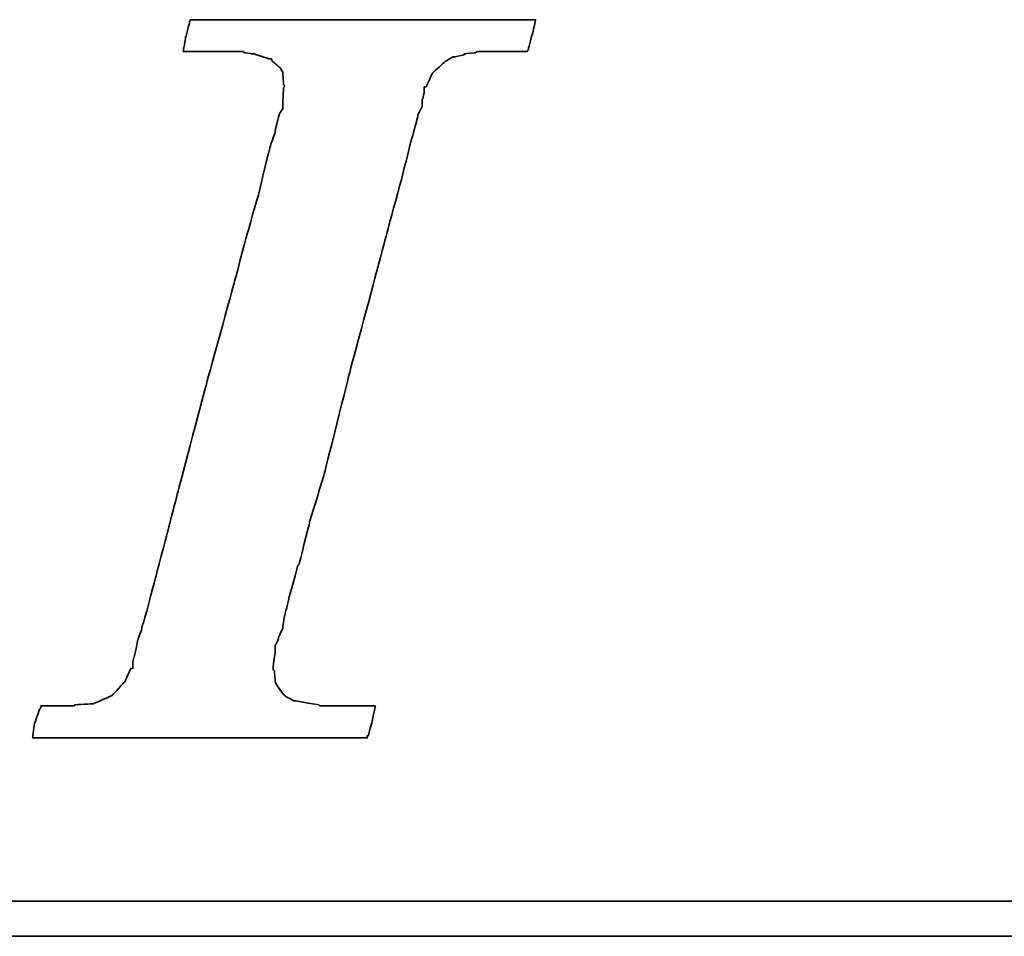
# Model space of a CAD drawing. Header units: millimetres. Extents: x 369 to 702, y 371 to 489.
# Tile 32 of 53: x 615.13 to 618, y 407.52 to 410.18. Entities that reach past the tile are written whole.
import ezdxf

# ---------------------------------------------------------------- set-up
doc = ezdxf.new("R2010")
doc.units = ezdxf.units.MM
doc.layers.add('DIM', color=4, linetype='Continuous')
doc.layers.add('layer 1', color=7, linetype='Continuous')

# ---------------------------------------------------------------- blocks, each defined once
blk = doc.blocks.new('TBI MOTION logo(完整正式版)')
at = {"layer": 'layer 1', "color": 22, "lineweight": 35}
for points, knots in [([(-40.59125, -7.94375), (-40.59125, -7.94375), (-40.97375, -7.94375), (-40.97375, -7.94375), (-40.97375, -7.94375), (-40.97375, -7.94375), (-41.38125, -7.94375), (-41.38125, -7.94375), (-41.38125, -7.94375), (-41.38125, -7.94375), (-41.54875, -7.94375), (-41.54875, -7.94375), (-41.54875, -7.94375), (-41.54875, -7.94375), (-41.59875, -7.94375), (-41.59875, -7.94375), (-41.59875, -7.94375), (-41.59875, -7.94375), (-41.88375, -7.94375), (-41.88375, -7.94375), (-41.88375, -7.94375), (-41.88375, -7.94375), (-41.90875, -7.91875), (-41.90875, -7.91875), (-41.90875, -7.91875), (-41.90875, -7.91875), (-42.19875, -7.87125), (-42.19875, -7.87125), (-42.19875, -7.87125), (-42.19875, -7.87125), (-42.43875, -7.82375), (-42.43875, -7.82375), (-42.43875, -7.82375), (-42.43875, -7.82375), (-42.45875, -7.82375), (-42.45875, -7.82375), (-42.45875, -7.82375), (-42.45875, -7.82375), (-42.48625, -7.82375), (-42.48625, -7.82375), (-42.48625, -7.82375), (-42.48625, -7.82375), (-42.67625, -7.72375), (-42.67625, -7.72375), (-42.67625, -7.72375), (-42.67625, -7.72375), (-42.70125, -7.70375), (-42.70125, -7.70375), (-42.70125, -7.70375), (-42.70125, -7.70375), (-42.72375, -7.67875), (-42.72375, -7.67875), (-42.72375, -7.67875), (-42.72375, -7.67875), (-42.86875, -7.48875), (-42.86875, -7.48875), (-42.86875, -7.48875), (-42.86875, -7.48875), (-42.89375, -7.43875), (-42.89375, -7.43875), (-42.89375, -7.43875), (-42.89375, -7.43875), (-42.91875, -7.38875), (-42.91875, -7.38875), (-42.91875, -7.38875), (-42.91875, -7.38875), (-42.93875, -7.12875), (-42.93875, -7.12875), (-42.93875, -7.12875), (-42.93875, -7.12875), (-42.96375, -7.10375), (-42.96375, -7.10375), (-42.96375, -7.10375), (-42.96375, -7.10375), (-42.96375, -7.05375), (-42.96375, -7.05375), (-42.96375, -7.05375), (-42.96375, -7.05375), (-42.96375, -7.00875), (-42.96375, -7.00875), (-42.96375, -7.00875), (-42.96375, -7.00875), (-42.91875, -6.69625), (-42.91875, -6.69625), (-42.91875, -6.69625), (-42.91875, -6.69625), (-42.91875, -6.62375), (-42.91875, -6.62375), (-42.91875, -6.62375), (-42.91875, -6.62375), (-42.91875, -6.59625), (-42.91875, -6.59625), (-42.91875, -6.59625), (-42.91875, -6.59625), (-42.91875, -6.57375), (-42.91875, -6.57375), (-42.91875, -6.57375), (-42.91875, -6.57375), (-42.91875, -6.52875), (-42.91875, -6.52875), (-42.91875, -6.52875), (-42.91875, -6.52875), (-42.89375, -6.50375), (-42.89375, -6.50375), (-42.89375, -6.50375), (-42.89375, -6.50375), (-42.84375, -6.38375), (-42.84375, -6.38375), (-42.84375, -6.38375), (-42.84375, -6.38375), (-42.84375, -6.35875), (-42.84375, -6.35875), (-42.84375, -6.35875), (-42.84375, -6.35875), (-42.74625, -6.14375), (-42.74625, -6.14375), (-42.74625, -6.14375), (-42.74625, -6.14375), (-42.70125, -5.85375), (-42.70125, -5.85375), (-42.70125, -5.85375), (-42.70125, -5.85375), (-42.60375, -5.47125), (-42.60375, -5.47125), (-42.60375, -5.47125), (-42.60375, -5.47125), (-42.60375, -5.44875), (-42.60375, -5.44875), (-42.60375, -5.44875), (-42.60375, -5.44875), (-42.38875, -4.67875), (-42.38875, -4.67875), (-42.38875, -4.67875), (-42.38875, -4.67875), (-42.36375, -4.65375), (-42.36375, -4.65375), (-42.36375, -4.65375), (-42.36375, -4.65375), (-42.12375, -3.69625), (-42.12375, -3.69625), (-42.12375, -3.69625), (-42.12375, -3.69625), (-42.12375, -3.67374), (-42.12375, -3.67374), (-42.12375, -3.67374), (-42.12375, -3.67374), (-41.78875, -2.59374), (-41.78875, -2.59374), (-41.78875, -2.59374), (-41.78875, -2.59374), (-41.18875, -0.19375), (-41.18875, -0.19375), (-41.18875, -0.19375), (-41.18875, -0.19375), (-40.54375, 2.20624), (-40.54375, 2.20624), (-40.54375, 2.20624), (-40.54375, 2.20624), (-40.25375, 3.30875), (-40.25375, 3.30875), (-40.25375, 3.30875), (-40.25375, 3.30875), (-39.98875, 4.27125), (-39.98875, 4.27125), (-39.98875, 4.27125), (-39.98875, 4.27125), (-39.77375, 5.13125), (-39.77375, 5.13125), (-39.77375, 5.13125), (-39.77375, 5.13125), (-39.67875, 5.47125), (-39.67875, 5.47125), (-39.67875, 5.47125), (-39.67875, 5.47125), (-39.60375, 5.75625), (-39.60375, 5.75625), (-39.60375, 5.75625), (-39.60375, 5.75625), (-39.60375, 5.78125), (-39.60375, 5.78125), (-39.60375, 5.78125), (-39.60375, 5.78125), (-39.50875, 5.97125), (-39.50875, 5.97125), (-39.50875, 5.97125), (-39.50875, 5.97125), (-39.50875, 6.13875), (-39.50875, 6.13875), (-39.50875, 6.13875), (-39.50875, 6.13875), (-39.48625, 6.16625), (-39.48625, 6.16625), (-39.48625, 6.16625), (-39.48625, 6.16625), (-39.46125, 6.28625), (-39.46125, 6.28625), (-39.46125, 6.28625), (-39.46125, 6.28625), (-39.46125, 6.42625), (-39.46125, 6.42625), (-39.46125, 6.42625), (-39.46125, 6.42625), (-39.41375, 6.42625), (-39.41375, 6.42625), (-39.41375, 6.42625), (-39.41375, 6.42625), (-39.29375, 6.69125), (-39.29375, 6.69125), (-39.29375, 6.69125), (-39.29375, 6.69125), (-39.26875, 6.74125), (-39.26875, 6.74125), (-39.26875, 6.74125), (-39.26875, 6.74125), (-39.24375, 6.76625), (-39.24375, 6.76625), (-39.24375, 6.76625), (-39.24375, 6.76625), (-38.98375, 7.00624), (-38.98375, 7.00624), (-38.98375, 7.00624), (-38.98375, 7.00624), (-38.95625, 7.02624), (-38.95625, 7.02624), (-38.95625, 7.02624), (-38.95625, 7.02624), (-38.78875, 7.12624), (-38.78875, 7.12624), (-38.78875, 7.12624), (-38.78875, 7.12624), (-38.76375, 7.12624), (-38.76375, 7.12624), (-38.76375, 7.12624), (-38.76375, 7.12624), (-38.74375, 7.12624), (-38.74375, 7.12624), (-38.74375, 7.12624), (-38.74375, 7.12624), (-38.52875, 7.17125), (-38.52875, 7.17125), (-38.52875, 7.17125), (-38.52875, 7.17125), (-38.52875, 7.19624), (-38.52875, 7.19624), (-38.52875, 7.19624), (-38.52875, 7.19624), (-38.50375, 7.19624), (-38.50375, 7.19624), (-38.50375, 7.19624), (-38.50375, 7.19624), (-38.26125, 7.21875), (-38.26125, 7.21875), (-38.26125, 7.21875), (-38.26125, 7.21875), (-38.23875, 7.24624), (-38.23875, 7.24624), (-38.23875, 7.24624), (-38.23875, 7.24624), (-38.21625, 7.24624), (-38.21625, 7.24624), (-38.21625, 7.24624), (-38.21625, 7.24624), (-38.18875, 7.24624), (-38.18875, 7.24624), (-38.18875, 7.24624), (-38.18875, 7.24624), (-37.90375, 7.24624), (-37.90375, 7.24624), (-37.90375, 7.24624), (-37.90375, 7.24624), (-37.85375, 7.24624), (-37.85375, 7.24624), (-37.85375, 7.24624), (-37.85375, 7.24624), (-37.75875, 7.24624), (-37.75875, 7.24624), (-37.75875, 7.24624), (-37.75875, 7.24624), (-37.42375, 7.24624), (-37.42375, 7.24624), (-37.42375, 7.24624), (-37.42375, 7.24624), (-37.08875, 7.24624), (-37.08875, 7.24624), (-37.08875, 7.24624), (-37.08875, 7.24624), (-37.06375, 7.24624), (-37.06375, 7.24624), (-37.06375, 7.24624), (-37.06375, 7.24624), (-37.06375, 7.26624), (-37.06375, 7.26624), (-37.06375, 7.26624), (-37.06375, 7.26624), (-37.03875, 7.29125), (-37.03875, 7.29125), (-37.03875, 7.29125), (-37.03875, 7.29125), (-37.03875, 7.31625), (-37.03875, 7.31625), (-37.03875, 7.31625), (-37.03875, 7.31625), (-36.94125, 7.67625), (-36.94125, 7.67625), (-36.94125, 7.67625), (-36.94125, 7.67625), (-36.86875, 7.98625), (-36.86875, 7.98625), (-36.86875, 7.98625), (-36.86875, 7.98625), (-36.98875, 7.98625), (-36.98875, 7.98625), (-36.98875, 7.98625), (-36.98875, 7.98625), (-37.42375, 7.98625), (-37.42375, 7.98625), (-37.42375, 7.98625), (-37.42375, 7.98625), (-37.94875, 7.98625), (-37.94875, 7.98625), (-37.94875, 7.98625), (-37.94875, 7.98625), (-38.57375, 7.98625), (-38.57375, 7.98625), (-38.57375, 7.98625), (-38.57375, 7.98625), (-39.29375, 7.98625), (-39.29375, 7.98625), (-39.29375, 7.98625), (-39.29375, 7.98625), (-40.82875, 7.98625), (-40.82875, 7.98625), (-40.82875, 7.98625), (-40.82875, 7.98625), (-42.36375, 7.98625), (-42.36375, 7.98625), (-42.36375, 7.98625), (-42.36375, 7.98625), (-43.08375, 7.98625), (-43.08375, 7.98625), (-43.08375, 7.98625), (-43.08375, 7.98625), (-43.70875, 7.98625), (-43.70875, 7.98625), (-43.70875, 7.98625), (-43.70875, 7.98625), (-44.23375, 7.98625), (-44.23375, 7.98625), (-44.23375, 7.98625), (-44.23375, 7.98625), (-44.66875, 7.98625), (-44.66875, 7.98625), (-44.66875, 7.98625), (-44.66875, 7.98625), (-44.88375, 7.98625), (-44.88375, 7.98625), (-44.88375, 7.98625), (-44.88375, 7.98625), (-44.90875, 7.94125), (-44.90875, 7.94125), (-44.90875, 7.94125), (-44.90875, 7.94125), (-44.90875, 7.91625), (-44.90875, 7.91625), (-44.90875, 7.91625), (-44.90875, 7.91625), (-45.00375, 7.55625), (-45.00375, 7.55625), (-45.00375, 7.55625), (-45.00375, 7.55625), (-45.05375, 7.24624), (-45.05375, 7.24624), (-45.05375, 7.24624), (-45.05375, 7.24624), (-44.61875, 7.24624), (-44.61875, 7.24624), (-44.61875, 7.24624), (-44.61875, 7.24624), (-44.11375, 7.24624), (-44.11375, 7.24624), (-44.11375, 7.24624), (-44.11375, 7.24624), (-43.99375, 7.24624), (-43.99375, 7.24624), (-43.99375, 7.24624), (-43.99375, 7.24624), (-43.94625, 7.24624), (-43.94625, 7.24624), (-43.94625, 7.24624), (-43.94625, 7.24624), (-43.92374, 7.24624), (-43.92374, 7.24624), (-43.92374, 7.24624), (-43.92374, 7.24624), (-43.65875, 7.24624), (-43.65875, 7.24624), (-43.65875, 7.24624), (-43.65875, 7.24624), (-43.63875, 7.21875), (-43.63875, 7.21875), (-43.63875, 7.21875), (-43.63875, 7.21875), (-43.46875, 7.19624), (-43.46875, 7.19624), (-43.46875, 7.19624), (-43.46875, 7.19624), (-43.39875, 7.19624), (-43.39875, 7.19624), (-43.39875, 7.19624), (-43.39875, 7.19624), (-43.37125, 7.17125), (-43.37125, 7.17125), (-43.37125, 7.17125), (-43.37125, 7.17125), (-43.34875, 7.17125), (-43.34875, 7.17125), (-43.34875, 7.17125), (-43.34875, 7.17125), (-43.20375, 7.12624), (-43.20375, 7.12624), (-43.20375, 7.12624), (-43.20375, 7.12624), (-43.05875, 7.07624), (-43.05875, 7.07624), (-43.05875, 7.07624), (-43.05875, 7.07624), (-43.01375, 7.07624), (-43.01375, 7.07624), (-43.01375, 7.07624), (-43.01375, 7.07624), (-42.98875, 7.02624), (-42.98875, 7.02624), (-42.98875, 7.02624), (-42.98875, 7.02624), (-42.79875, 6.86125), (-42.79875, 6.86125), (-42.79875, 6.86125), (-42.79875, 6.86125), (-42.77375, 6.81125), (-42.77375, 6.81125), (-42.77375, 6.81125), (-42.77375, 6.81125), (-42.74625, 6.76625), (-42.74625, 6.76625), (-42.74625, 6.76625), (-42.74625, 6.76625), (-42.72375, 6.47625), (-42.72375, 6.47625), (-42.72375, 6.47625), (-42.72375, 6.47625), (-42.70125, 6.45124), (-42.70125, 6.45124), (-42.70125, 6.45124), (-42.70125, 6.45124), (-42.70125, 6.42625), (-42.70125, 6.42625), (-42.70125, 6.42625), (-42.70125, 6.42625), (-42.72375, 6.40625), (-42.72375, 6.40625), (-42.72375, 6.40625), (-42.72375, 6.40625), (-42.74625, 5.97125), (-42.74625, 5.97125), (-42.74625, 5.97125), (-42.74625, 5.97125), (-42.74625, 5.94625), (-42.74625, 5.94625), (-42.74625, 5.94625), (-42.74625, 5.94625), (-42.74625, 5.92625), (-42.74625, 5.92625), (-42.74625, 5.92625), (-42.74625, 5.92625), (-42.77375, 5.87625), (-42.77375, 5.87625), (-42.77375, 5.87625), (-42.77375, 5.87625), (-42.81875, 5.80625), (-42.81875, 5.80625), (-42.81875, 5.80625), (-42.81875, 5.80625), (-42.86875, 5.63625), (-42.86875, 5.63625), (-42.86875, 5.63625), (-42.86875, 5.63625), (-42.91875, 5.39625), (-42.91875, 5.39625), (-42.91875, 5.39625), (-42.91875, 5.39625), (-42.91875, 5.37124), (-42.91875, 5.37124), (-42.91875, 5.37124), (-42.91875, 5.37124), (-43.01375, 5.10874), (-43.01375, 5.10874), (-43.01375, 5.10874), (-43.01375, 5.10874), (-43.10875, 4.77124), (-43.10875, 4.77124), (-43.10875, 4.77124), (-43.10875, 4.77124), (-43.29875, 3.95625), (-43.29875, 3.95625), (-43.29875, 3.95625), (-43.29875, 3.95625), (-43.58875, 2.95125), (-43.58875, 2.95125), (-43.58875, 2.95125), (-43.58875, 2.95125), (-43.87375, 1.87125), (-43.87375, 1.87125), (-43.87375, 1.87125), (-43.87375, 1.87125), (-44.52625, -0.50374), (-44.52625, -0.50374), (-44.52625, -0.50374), (-44.52625, -0.50374), (-45.14875, -2.85375), (-45.14875, -2.85375), (-45.14875, -2.85375), (-45.14875, -2.85375), (-45.43375, -3.95875), (-45.43375, -3.95875), (-45.43375, -3.95875), (-45.43375, -3.95875), (-45.69875, -4.96875), (-45.69875, -4.96875), (-45.69875, -4.96875), (-45.69875, -4.96875), (-45.91375, -5.78375), (-45.91375, -5.78375), (-45.91375, -5.78375), (-45.91375, -5.78375), (-46.01375, -6.11875), (-46.01375, -6.11875), (-46.01375, -6.11875), (-46.01375, -6.11875), (-46.01375, -6.14375), (-46.01375, -6.14375), (-46.01375, -6.14375), (-46.01375, -6.14375), (-46.10875, -6.40875), (-46.10875, -6.40875), (-46.10875, -6.40875), (-46.10875, -6.40875), (-46.15375, -6.64875), (-46.15375, -6.64875), (-46.15375, -6.64875), (-46.15375, -6.64875), (-46.20375, -6.83875), (-46.20375, -6.83875), (-46.20375, -6.83875), (-46.20375, -6.83875), (-46.22875, -6.93375), (-46.22875, -6.93375), (-46.22875, -6.93375), (-46.22875, -6.93375), (-46.22875, -7.07875), (-46.22875, -7.07875), (-46.22875, -7.07875), (-46.22875, -7.07875), (-46.27375, -7.07875), (-46.27375, -7.07875), (-46.27375, -7.07875), (-46.27375, -7.07875), (-46.39375, -7.34375), (-46.39375, -7.34375), (-46.39375, -7.34375), (-46.39375, -7.34375), (-46.39375, -7.36875), (-46.39375, -7.36875), (-46.39375, -7.36875), (-46.39375, -7.36875), (-46.42125, -7.38875), (-46.42125, -7.38875), (-46.42125, -7.38875), (-46.42125, -7.38875), (-46.68375, -7.67875), (-46.68375, -7.67875), (-46.68375, -7.67875), (-46.68375, -7.67875), (-46.70875, -7.70375), (-46.70875, -7.70375), (-46.70875, -7.70375), (-46.70875, -7.70375), (-46.75375, -7.72375), (-46.75375, -7.72375), (-46.75375, -7.72375), (-46.75375, -7.72375), (-47.08875, -7.87125), (-47.08875, -7.87125), (-47.08875, -7.87125), (-47.08875, -7.87125), (-47.11625, -7.87125), (-47.11625, -7.87125), (-47.11625, -7.87125), (-47.11625, -7.87125), (-47.13875, -7.89375), (-47.13875, -7.89375), (-47.13875, -7.89375), (-47.13875, -7.89375), (-47.56875, -7.91875), (-47.56875, -7.91875), (-47.56875, -7.91875), (-47.56875, -7.91875), (-47.59625, -7.94375), (-47.59625, -7.94375), (-47.59625, -7.94375), (-47.59625, -7.94375), (-47.64375, -7.94375), (-47.64375, -7.94375), (-47.64375, -7.94375), (-47.64375, -7.94375), (-47.73625, -7.94375), (-47.73625, -7.94375), (-47.73625, -7.94375), (-47.73625, -7.94375), (-48.07375, -7.94375), (-48.07375, -7.94375), (-48.07375, -7.94375), (-48.07375, -7.94375), (-48.36125, -7.94375), (-48.36125, -7.94375), (-48.36125, -7.94375), (-48.36125, -7.94375), (-48.36125, -7.96625), (-48.36125, -7.96625), (-48.36125, -7.96625), (-48.36125, -7.96625), (-48.36125, -7.99125), (-48.36125, -7.99125), (-48.36125, -7.99125), (-48.36125, -7.99125), (-48.38875, -8.01375), (-48.38875, -8.01375), (-48.38875, -8.01375), (-48.38875, -8.01375), (-48.50875, -8.34875), (-48.50875, -8.34875), (-48.50875, -8.34875), (-48.50875, -8.34875), (-48.55375, -8.68625), (-48.55375, -8.68625), (-48.55375, -8.68625), (-48.55375, -8.68625), (-48.45875, -8.68625), (-48.45875, -8.68625), (-48.45875, -8.68625), (-48.45875, -8.68625), (-48.07375, -8.68625), (-48.07375, -8.68625), (-48.07375, -8.68625), (-48.07375, -8.68625), (-47.52375, -8.68625), (-47.52375, -8.68625), (-47.52375, -8.68625), (-47.52375, -8.68625), (-46.92375, -8.68625), (-46.92375, -8.68625), (-46.92375, -8.68625), (-46.92375, -8.68625), (-46.25375, -8.68625), (-46.25375, -8.68625), (-46.25375, -8.68625), (-46.25375, -8.68625), (-46.20375, -8.68625), (-46.20375, -8.68625), (-46.20375, -8.68625), (-46.20375, -8.68625), (-44.71375, -8.68625), (-44.71375, -8.68625), (-44.71375, -8.68625), (-44.71375, -8.68625), (-43.22875, -8.68625), (-43.22875, -8.68625), (-43.22875, -8.68625), (-43.22875, -8.68625), (-42.55875, -8.68625), (-42.55875, -8.68625), (-42.55875, -8.68625), (-42.55875, -8.68625), (-42.50875, -8.68625), (-42.50875, -8.68625), (-42.50875, -8.68625), (-42.50875, -8.68625), (-41.93375, -8.68625), (-41.93375, -8.68625), (-41.93375, -8.68625), (-41.93375, -8.68625), (-41.38125, -8.68625), (-41.38125, -8.68625), (-41.38125, -8.68625), (-41.38125, -8.68625), (-40.97375, -8.68625), (-40.97375, -8.68625), (-40.97375, -8.68625), (-40.97375, -8.68625), (-40.78125, -8.68625), (-40.78125, -8.68625), (-40.78125, -8.68625), (-40.78125, -8.68625), (-40.78125, -8.63875), (-40.78125, -8.63875), (-40.78125, -8.63875), (-40.78125, -8.63875), (-40.75875, -8.63875), (-40.75875, -8.63875), (-40.75875, -8.63875), (-40.75875, -8.63875), (-40.66375, -8.27875), (-40.66375, -8.27875), (-40.66375, -8.27875), (-40.66375, -8.27875), (-40.59125, -7.94375), (-40.59125, -7.94375)], [0, 0, 0, 0, 0.00558659, 0.00558659, 0.00558659, 0.0055866, 0.01117318, 0.01117318, 0.01117318, 0.01117319, 0.01675978, 0.01675978, 0.01675978, 0.01675979, 0.02234637, 0.02234637, 0.02234637, 0.02234638, 0.02793296, 0.02793296, 0.02793296, 0.02793297, 0.03351955, 0.03351955, 0.03351955, 0.03351956, 0.03910615, 0.03910615, 0.03910615, 0.03910616, 0.04469274, 0.04469274, 0.04469274, 0.04469275, 0.05027933, 0.05027933, 0.05027933, 0.05027934, 0.05586592, 0.05586592, 0.05586592, 0.05586593, 0.06145251, 0.06145251, 0.06145251, 0.06145252, 0.06703911, 0.06703911, 0.06703911, 0.06703912, 0.0726257, 0.0726257, 0.0726257, 0.07262571, 0.07821229, 0.07821229, 0.07821229, 0.0782123, 0.08379888, 0.08379888, 0.08379888, 0.08379889, 0.08938547, 0.08938547, 0.08938547, 0.08938548, 0.09497207, 0.09497207, 0.09497207, 0.09497208, 0.10055866, 0.10055866, 0.10055866, 0.10055867, 0.10614525, 0.10614525, 0.10614525, 0.10614526, 0.11173184, 0.11173184, 0.11173184, 0.11173185, 0.11731844, 0.11731844, 0.11731844, 0.11731845, 0.12290503, 0.12290503, 0.12290503, 0.12290504, 0.12849162, 0.12849162, 0.12849162, 0.12849163, 0.13407821, 0.13407821, 0.13407821, 0.13407822, 0.1396648, 0.1396648, 0.1396648, 0.13966481, 0.1452514, 0.1452514, 0.1452514, 0.14525141, 0.15083799, 0.15083799, 0.15083799, 0.150838, 0.15642458, 0.15642458, 0.15642458, 0.15642459, 0.16201117, 0.16201117, 0.16201117, 0.16201118, 0.16759777, 0.16759777, 0.16759777, 0.16759778, 0.17318436, 0.17318436, 0.17318436, 0.17318437, 0.17877095, 0.17877095, 0.17877095, 0.17877096, 0.18435754, 0.18435754, 0.18435754, 0.18435755, 0.18994413, 0.18994413, 0.18994413, 0.18994414, 0.19553073, 0.19553073, 0.19553073, 0.19553074, 0.20111732, 0.20111732, 0.20111732, 0.20111733, 0.20670391, 0.20670391, 0.20670391, 0.20670392, 0.2122905, 0.2122905, 0.2122905, 0.21229051, 0.21787709, 0.21787709, 0.21787709, 0.2178771, 0.22346369, 0.22346369, 0.22346369, 0.2234637, 0.22905028, 0.22905028, 0.22905028, 0.22905029, 0.23463687, 0.23463687, 0.23463687, 0.23463688, 0.24022346, 0.24022346, 0.24022346, 0.24022347, 0.24581006, 0.24581006, 0.24581006, 0.24581007, 0.25139665, 0.25139665, 0.25139665, 0.25139666, 0.25698324, 0.25698324, 0.25698324, 0.25698325, 0.26256983, 0.26256983, 0.26256983, 0.26256984, 0.26815642, 0.26815642, 0.26815642, 0.26815643, 0.27374302, 0.27374302, 0.27374302, 0.27374303, 0.27932961, 0.27932961, 0.27932961, 0.27932962, 0.2849162, 0.2849162, 0.2849162, 0.28491621, 0.29050279, 0.29050279, 0.29050279, 0.2905028, 0.29608939, 0.29608939, 0.29608939, 0.2960894, 0.30167598, 0.30167598, 0.30167598, 0.30167599, 0.30726257, 0.30726257, 0.30726257, 0.30726258, 0.31284916, 0.31284916, 0.31284916, 0.31284917, 0.31843575, 0.31843575, 0.31843575, 0.31843576, 0.32402235, 0.32402235, 0.32402235, 0.32402236, 0.32960894, 0.32960894, 0.32960894, 0.32960895, 0.33519553, 0.33519553, 0.33519553, 0.33519554, 0.34078212, 0.34078212, 0.34078212, 0.34078213, 0.34636872, 0.34636872, 0.34636872, 0.34636873, 0.35195531, 0.35195531, 0.35195531, 0.35195532, 0.3575419, 0.3575419, 0.3575419, 0.35754191, 0.36312849, 0.36312849, 0.36312849, 0.3631285, 0.36871508, 0.36871508, 0.36871508, 0.36871509, 0.37430168, 0.37430168, 0.37430168, 0.37430169, 0.37988827, 0.37988827, 0.37988827, 0.37988828, 0.38547486, 0.38547486, 0.38547486, 0.38547487, 0.39106145, 0.39106145, 0.39106145, 0.39106146, 0.39664804, 0.39664804, 0.39664804, 0.39664805, 0.40223464, 0.40223464, 0.40223464, 0.40223465, 0.40782123, 0.40782123, 0.40782123, 0.40782124, 0.41340782, 0.41340782, 0.41340782, 0.41340783, 0.41899441, 0.41899441, 0.41899441, 0.41899442, 0.42458101, 0.42458101, 0.42458101, 0.42458102, 0.4301676, 0.4301676, 0.4301676, 0.43016761, 0.43575419, 0.43575419, 0.43575419, 0.4357542, 0.44134078, 0.44134078, 0.44134078, 0.44134079, 0.44692737, 0.44692737, 0.44692737, 0.44692738, 0.45251397, 0.45251397, 0.45251397, 0.45251398, 0.45810056, 0.45810056, 0.45810056, 0.45810057, 0.46368715, 0.46368715, 0.46368715, 0.46368716, 0.46927374, 0.46927374, 0.46927374, 0.46927375, 0.47486034, 0.47486034, 0.47486034, 0.47486035, 0.48044693, 0.48044693, 0.48044693, 0.48044694, 0.48603352, 0.48603352, 0.48603352, 0.48603353, 0.49162011, 0.49162011, 0.49162011, 0.49162012, 0.4972067, 0.4972067, 0.4972067, 0.49720671, 0.5027933, 0.5027933, 0.5027933, 0.50279331, 0.50837989, 0.50837989, 0.50837989, 0.5083799, 0.51396648, 0.51396648, 0.51396648, 0.51396649, 0.51955307, 0.51955307, 0.51955307, 0.51955308, 0.52513966, 0.52513966, 0.52513966, 0.52513967, 0.53072626, 0.53072626, 0.53072626, 0.53072627, 0.53631285, 0.53631285, 0.53631285, 0.53631286, 0.54189944, 0.54189944, 0.54189944, 0.54189945, 0.54748603, 0.54748603, 0.54748603, 0.54748604, 0.55307263, 0.55307263, 0.55307263, 0.55307264, 0.55865922, 0.55865922, 0.55865922, 0.55865923, 0.56424581, 0.56424581, 0.56424581, 0.56424582, 0.5698324, 0.5698324, 0.5698324, 0.56983241, 0.57541899, 0.57541899, 0.57541899, 0.575419, 0.58100559, 0.58100559, 0.58100559, 0.5810056, 0.58659218, 0.58659218, 0.58659218, 0.58659219, 0.59217877, 0.59217877, 0.59217877, 0.59217878, 0.59776536, 0.59776536, 0.59776536, 0.59776537, 0.60335196, 0.60335196, 0.60335196, 0.60335197, 0.60893855, 0.60893855, 0.60893855, 0.60893856, 0.61452514, 0.61452514, 0.61452514, 0.61452515, 0.62011173, 0.62011173, 0.62011173, 0.62011174, 0.62569832, 0.62569832, 0.62569832, 0.62569833, 0.63128492, 0.63128492, 0.63128492, 0.63128493, 0.63687151, 0.63687151, 0.63687151, 0.63687152, 0.6424581, 0.6424581, 0.6424581, 0.64245811, 0.64804469, 0.64804469, 0.64804469, 0.6480447, 0.65363128, 0.65363128, 0.65363128, 0.65363129, 0.65921788, 0.65921788, 0.65921788, 0.65921789, 0.66480447, 0.66480447, 0.66480447, 0.66480448, 0.67039106, 0.67039106, 0.67039106, 0.67039107, 0.67597765, 0.67597765, 0.67597765, 0.67597766, 0.68156425, 0.68156425, 0.68156425, 0.68156426, 0.68715084, 0.68715084, 0.68715084, 0.68715085, 0.69273743, 0.69273743, 0.69273743, 0.69273744, 0.69832402, 0.69832402, 0.69832402, 0.69832403, 0.70391061, 0.70391061, 0.70391061, 0.70391062, 0.70949721, 0.70949721, 0.70949721, 0.70949722, 0.7150838, 0.7150838, 0.7150838, 0.71508381, 0.72067039, 0.72067039, 0.72067039, 0.7206704, 0.72625698, 0.72625698, 0.72625698, 0.72625699, 0.73184358, 0.73184358, 0.73184358, 0.73184359, 0.73743017, 0.73743017, 0.73743017, 0.73743018, 0.74301676, 0.74301676, 0.74301676, 0.74301677, 0.74860335, 0.74860335, 0.74860335, 0.74860336, 0.75418994, 0.75418994, 0.75418994, 0.75418995, 0.75977654, 0.75977654, 0.75977654, 0.75977655, 0.76536313, 0.76536313, 0.76536313, 0.76536314, 0.77094972, 0.77094972, 0.77094972, 0.77094973, 0.77653631, 0.77653631, 0.77653631, 0.77653632, 0.78212291, 0.78212291, 0.78212291, 0.78212292, 0.7877095, 0.7877095, 0.7877095, 0.78770951, 0.79329609, 0.79329609, 0.79329609, 0.7932961, 0.79888268, 0.79888268, 0.79888268, 0.79888269, 0.80446927, 0.80446927, 0.80446927, 0.80446928, 0.81005587, 0.81005587, 0.81005587, 0.81005588, 0.81564246, 0.81564246, 0.81564246, 0.81564247, 0.82122905, 0.82122905, 0.82122905, 0.82122906, 0.82681564, 0.82681564, 0.82681564, 0.82681565, 0.83240223, 0.83240223, 0.83240223, 0.83240224, 0.83798883, 0.83798883, 0.83798883, 0.83798884, 0.84357542, 0.84357542, 0.84357542, 0.84357543, 0.84916201, 0.84916201, 0.84916201, 0.84916202, 0.8547486, 0.8547486, 0.8547486, 0.85474861, 0.8603352, 0.8603352, 0.8603352, 0.86033521, 0.86592179, 0.86592179, 0.86592179, 0.8659218, 0.87150838, 0.87150838, 0.87150838, 0.87150839, 0.87709497, 0.87709497, 0.87709497, 0.87709498, 0.88268156, 0.88268156, 0.88268156, 0.88268157, 0.88826816, 0.88826816, 0.88826816, 0.88826817, 0.89385475, 0.89385475, 0.89385475, 0.89385476, 0.89944134, 0.89944134, 0.89944134, 0.89944135, 0.90502793, 0.90502793, 0.90502793, 0.90502794, 0.91061453, 0.91061453, 0.91061453, 0.91061454, 0.91620112, 0.91620112, 0.91620112, 0.91620113, 0.92178771, 0.92178771, 0.92178771, 0.92178772, 0.9273743, 0.9273743, 0.9273743, 0.92737431, 0.93296089, 0.93296089, 0.93296089, 0.9329609, 0.93854749, 0.93854749, 0.93854749, 0.9385475, 0.94413408, 0.94413408, 0.94413408, 0.94413409, 0.94972067, 0.94972067, 0.94972067, 0.94972068, 0.95530726, 0.95530726, 0.95530726, 0.95530727, 0.96089385, 0.96089385, 0.96089385, 0.96089386, 0.96648045, 0.96648045, 0.96648045, 0.96648046, 0.97206704, 0.97206704, 0.97206704, 0.97206705, 0.97765363, 0.97765363, 0.97765363, 0.97765364, 0.98324022, 0.98324022, 0.98324022, 0.98324023, 0.98882682, 0.98882682, 0.98882682, 0.98882683, 0.99441341, 0.99441341, 0.99441341, 0.99441342, 1, 1, 1, 1]), ([(75.90875, -9.47875), (75.90875, -9.47875), (75.90875, -12.28625), (75.90875, -12.28625), (75.90875, -12.28625), (75.90875, -12.28625), (75.90875, -12.47875), (75.90875, -12.47875), (75.90875, -12.47875), (75.90875, -12.47875), (75.71625, -12.47875), (75.71625, -12.47875), (75.71625, -12.47875), (75.71625, -12.47875), (-88.32875, -12.47875), (-88.32875, -12.47875), (-88.32875, -12.47875), (-88.32875, -12.47875), (-88.32875, -13.29375), (-88.32875, -13.29375), (-88.32875, -13.29375), (-88.32875, -13.29375), (82.89125, -13.29375), (82.89125, -13.29375), (82.89125, -13.29375), (82.89125, -13.29375), (75.90875, -9.47875), (75.90875, -9.47875)], [0, 0, 0, 0, 0.14285714, 0.14285714, 0.14285714, 0.14285715, 0.28571429, 0.28571429, 0.28571429, 0.2857143, 0.42857143, 0.42857143, 0.42857143, 0.42857144, 0.57142857, 0.57142857, 0.57142857, 0.57142858, 0.71428571, 0.71428571, 0.71428571, 0.71428572, 0.85714286, 0.85714286, 0.85714286, 0.85714287, 1, 1, 1, 1])]:
    blk.add_open_spline(points, degree=3, knots=knots, dxfattribs=at)

msp = doc.modelspace()

# ---------------------------------------------------------------- block references
at = {"layer": 'DIM', "color": 7, "xscale": 0.1250977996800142, "yscale": 0.1250977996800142, "zscale": 0.1250977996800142}
msp.add_blockref('TBI MOTION logo(完整正式版)', (621.2459, 409.1855), dxfattribs=at)

doc.saveas('drawing.dxf')
